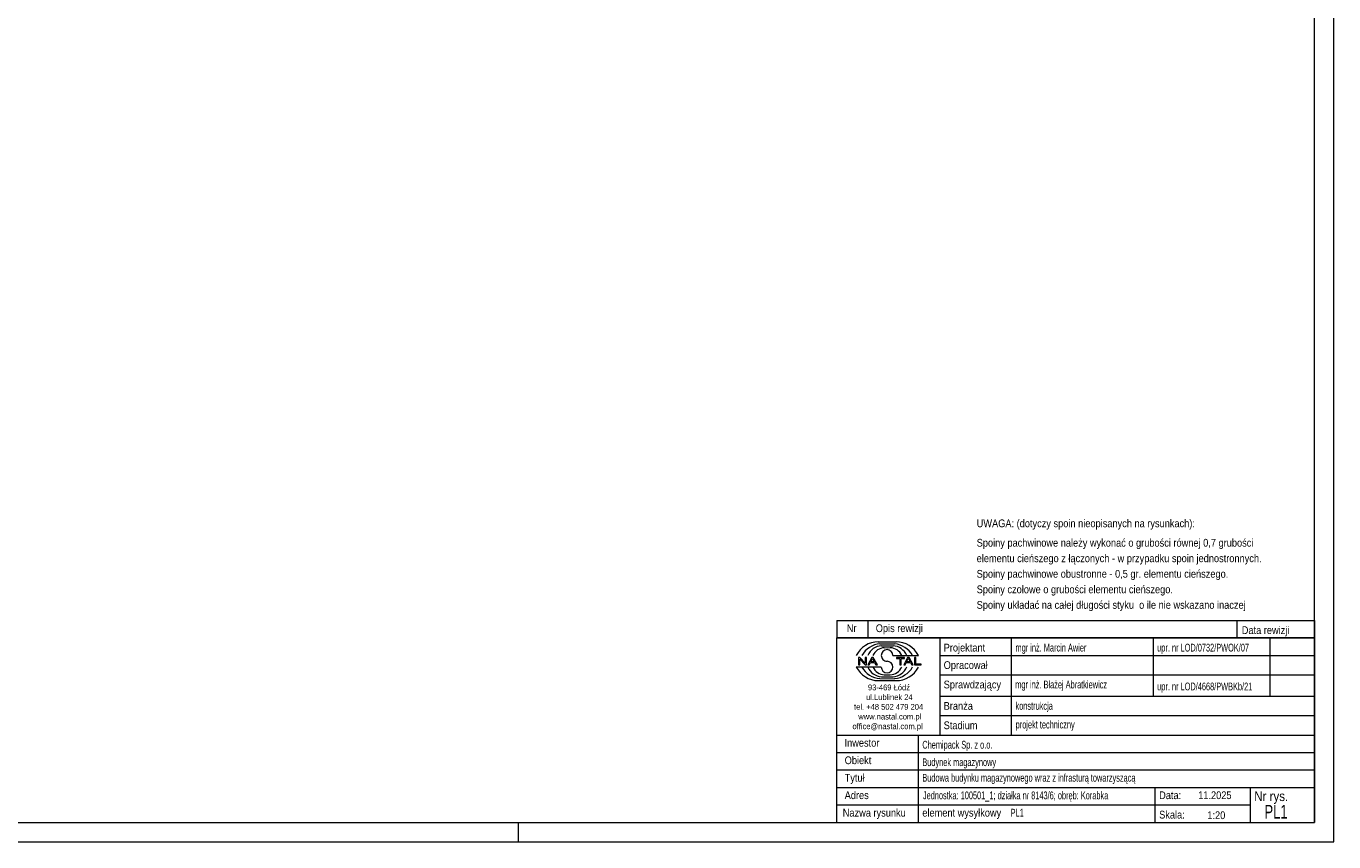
# Model space of a CAD drawing. Header units: millimetres. Extents: x 0 to 610, y 0 to 420.
# Tile 7 of 9: x 273 to 610, y 0 to 210. Entities that reach past the tile are written whole.
import ezdxf

# ---------------------------------------------------------------- set-up
doc = ezdxf.new("R2010")
doc.units = ezdxf.units.MM
doc.linetypes.add('XKITLINE00', pattern=[0])
doc.layers.add('Arkusz rysunku', color=3, linetype='Continuous', lineweight=0)
doc.layers.add('Inny typ obiektu', color=7, linetype='Continuous', lineweight=0)
doc.styles.add('ARIAL', font='ARIAL.TTF')

msp = doc.modelspace()

# ---------------------------------------------------------------- linework, layer by layer
at = {"layer": 'Arkusz rysunku', "linetype": 'XKITLINE00', "lineweight": 0}
for p, q in [((610, 0), (610, 420)), ((605, 5), (605, 415)), ((5, 5), (605, 5)), ((400, 0), (400, 5)), ((0, 0), (610, 0))]:
    msp.add_line(p, q, dxfattribs=at)
at = {"layer": 'Inny typ obiektu', "linetype": 'XKITLINE00', "lineweight": 0}
for p, q in [((482, 57), (482, 52.5)), ((482, 57), (605, 57)), ((490, 57), (490, 52.5)), ((585, 57), (585, 52.5)), ((605, 57), (605, 52.5)), ((605, 52.5), (482, 52.5)), ((482, 5), (482, 52.5)), ((482, 52.5), (605, 52.5)), ((492.62, 51.49), (497.23, 51.5)), ((493.07, 50.99), (496.86, 51)), ((508.5, 52.5), (508.5, 27.5)), ((527, 27.5), (527, 52.5)), ((563.5, 52.5), (563.5, 37.5)), ((593.5, 52.5), (593.5, 37.5)), ((605, 52.5), (605, 5)), ((487.93, 47.44), (487.57, 47.44)), ((487.57, 47.44), (487.57, 45.56)), ((489.31, 45.96), (487.93, 47.44)), ((489.65, 47.44), (489.31, 47.44)), ((489.31, 47.44), (489.31, 45.96)), ((489.65, 45.56), (489.65, 47.44)), ((490.96, 47.44), (489.94, 45.56)), ((490.71, 46.33), (491.14, 47.24)), ((491.33, 47.44), (490.96, 47.44)), ((491.14, 47.24), (491.6, 46.33)), ((492.41, 45.56), (491.33, 47.44)), ((493.46, 50.49), (496.45, 50.49)), ((494.2, 49.98), (495.73, 49.99)), ((496.42, 47.99), (502.98, 47.99)), ((499.43, 47.44), (497.34, 47.44)), ((497.34, 47.44), (497.34, 47.22)), ((497.34, 47.22), (498.21, 47.22)), ((498.21, 47.22), (498.21, 45.56)), ((498.56, 45.56), (498.56, 47.22)), ((498.56, 47.22), (499.43, 47.22)), ((500.21, 47.44), (499.2, 45.56)), ((499.43, 47.22), (499.43, 47.44)), ((499.96, 46.33), (500.39, 47.24)), ((500.59, 47.44), (500.21, 47.44)), ((500.4, 47.24), (500.39, 47.24)), ((500.4, 47.24), (500.86, 46.33)), ((501.67, 45.56), (500.59, 47.44)), ((502.36, 47.44), (502.01, 47.44)), ((502.01, 47.44), (502.01, 45.56)), ((502.36, 45.78), (502.36, 47.44)), ((508.5, 48), (605, 48)), ((493.43, 45.01), (487, 45.01)), ((487.57, 45.56), (487.9, 45.56)), ((487.9, 47.04), (489.29, 45.56)), ((487.9, 45.56), (487.9, 47.04)), ((489.29, 45.56), (489.65, 45.56)), ((489.94, 45.56), (490.31, 45.56)), ((490.31, 45.56), (490.61, 46.13)), ((490.61, 46.13), (491.71, 46.13)), ((491.6, 46.33), (490.71, 46.33)), ((491.71, 46.13), (492.02, 45.56)), ((492.02, 45.56), (492.41, 45.56)), ((498.21, 45.56), (498.56, 45.56)), ((499.2, 45.56), (499.57, 45.56)), ((499.57, 45.56), (499.86, 46.13)), ((499.86, 46.13), (500.96, 46.13)), ((500.86, 46.33), (499.96, 46.33)), ((500.96, 46.13), (501.27, 45.56)), ((501.27, 45.56), (501.67, 45.56)), ((502.01, 45.56), (503.66, 45.56)), ((503.66, 45.78), (502.36, 45.78)), ((503.66, 45.56), (503.66, 45.78)), ((492.62, 41.51), (497.23, 41.5)), ((493.07, 42.01), (496.86, 42)), ((493.46, 42.51), (496.45, 42.51)), ((494.2, 43.02), (495.73, 43.01)), ((508.5, 43), (605, 43)), ((508.5, 37.5), (605, 37.5)), ((508.5, 32.5), (605, 32.5)), ((482, 27.5), (605, 27.5)), ((503, 5), (503, 27.5)), ((482, 23), (605, 23)), ((482, 18.5), (605, 18.5)), ((482, 14), (605, 14)), ((564, 5), (564, 14)), ((588.5, 5), (588.5, 14)), ((482, 9.5), (588.5, 9.5)), ((482, 5), (605, 5))]:
    msp.add_line(p, q, dxfattribs=at)
for centre, radius, start, end in [((492.72, 45.08), 6.42, 90.8317, 153.0136), ((493.67, 45), 6.02, 95.7347, 150.2266), ((496.24, 44.98), 6.04, 29.8256, 84.1252), ((497.25, 45.07), 6.43, 27.0191, 90.199), ((493.7, 46.42), 4.07, 93.3428, 157.3393), ((494.33, 46.6), 3.38, 92.229, 155.8008), ((494.92, 47.99), 1.49, 0.0741, 179.9259), ((494.92, 47.99), 1.49, 179.9259, 270), ((495.59, 46.6), 3.39, 24.2351, 87.5913), ((496.22, 46.41), 4.08, 22.7023, 86.7527), ((492.72, 47.92), 6.42, 206.9864, 269.1683), ((493.67, 48), 6.02, 209.7734, 264.2653), ((493.7, 46.58), 4.07, 202.6607, 266.6572), ((494.33, 46.4), 3.38, 204.1992, 267.771), ((494.92, 45.01), 1.49, 180.0741, 359.9259), ((494.92, 45), 1.49, 0.0741, 90), ((495.59, 46.4), 3.39, 272.4087, 335.7649), ((496.22, 46.59), 4.08, 273.2473, 337.2977), ((496.24, 48.02), 6.04, 275.8748, 330.1744), ((497.25, 47.93), 6.43, 269.801, 332.9809)]:
    msp.add_arc(centre, radius, start, end, dxfattribs=at)

# ---------------------------------------------------------------- texts
at = {"layer": 'Inny typ obiektu', "style": 'ARIAL'}
for s, height, width, p in [('UWAGA: (dotyczy spoin nieopisanych na rysunkach):', 2, 0.85, (518, 81)), ('Spoiny pachwinowe należy wykonać o grubości równej 0,7 grubości', 2, 0.85, (518, 76)), ('elementu cieńszego z łączonych - w przypadku spoin jednostronnych.', 2, 0.85, (518, 72)), ('Spoiny pachwinowe obustronne - 0,5 gr. elementu cieńszego.', 2, 0.85, (518, 68)), ('Spoiny czołowe o grubości elementu cieńszego.', 2, 0.85, (518, 64)), ('Spoiny układać na całej długości styku  o ile nie wskazano inaczej', 2, 0.85, (518, 60)), ('Nr', 2, 0.85, (484.54, 54)), ('Opis rewizji', 2, 0.85, (492, 54)), ('Data rewizji', 2, 0.85, (586.28, 53.5)), ('Projektant', 2, 0.85, (509.5, 49)), ('mgr inż. Marcin Awier', 2, 0.68, (528, 49)), ('upr. nr LOD/0732/PWOK/07', 2, 0.68, (564.5, 49)), ('Opracował', 2, 0.85, (509.5, 44.5)), ('93-469 Łódź', 1.5, 0.85, (490, 39)), ('Sprawdzający', 2, 0.85, (509.5, 39.5)), ('mgr inż. Błażej Abratkiewicz', 2, 0.68, (527.94, 39.5)), ('upr. nr LOD/4668/PWBKb/21', 2, 0.68, (564.5, 39)), ('ul.Lublinek 24', 1.5, 0.85, (489.5, 36.5)), ('tel. +48 502 479 204', 1.5, 0.85, (486.41, 34)), ('Branża', 2, 0.85, (509.5, 34)), ('konstrukcja', 2, 0.68, (528, 34)), ('office@nastal.com.pl', 1.5, 0.85, (486, 29)), ('www.nastal.com.pl', 1.5, 0.85, (487.5, 31.5)), ('Stadium', 2, 0.85, (509.5, 29)), ('projekt techniczny', 2, 0.68, (528.04, 29.19)), ('Inwestor', 2, 0.85, (483.96, 24.5)), ('Chemipack Sp. z o.o.', 2, 0.68, (504, 24)), ('Obiekt', 2, 0.85, (484, 20)), ('Budynek magazynowy', 2, 0.68, (504, 19.5)), ('Tytuł', 2, 0.85, (484, 15.5)), ('Budowa budynku magazynowego wraz z infrasturą towarzyszącą', 2, 0.68, (504, 15.5)), ('Adres', 2, 0.85, (484, 11)), ('Jednostka: 100501_1; działka nr 8143/6; obręb: Korabka', 2, 0.68, (504.16, 10.96)), ('Data:', 2, 0.85, (565, 11)), ('11.2025', 2, 0.85, (575.06, 11)), ('Nr rys.', 2.5, 0.85, (589.5, 10.5)), ('Nazwa rysunku', 2, 0.85, (483.5, 6.5)), ('element wysyłkowy', 2, 0.85, (504, 6.5)), ('PL1', 2, 0.68, (526.75, 6.5)), ('Skala:', 2, 0.85, (565, 6)), ('1:20', 2, 0.85, (577.42, 5.85)), ('PL1', 3.5, 0.68, (592.14, 6))]:
    msp.add_text(s, height=height, dxfattribs=dict(at, width=width)).set_placement(p)

doc.saveas('drawing.dxf')
